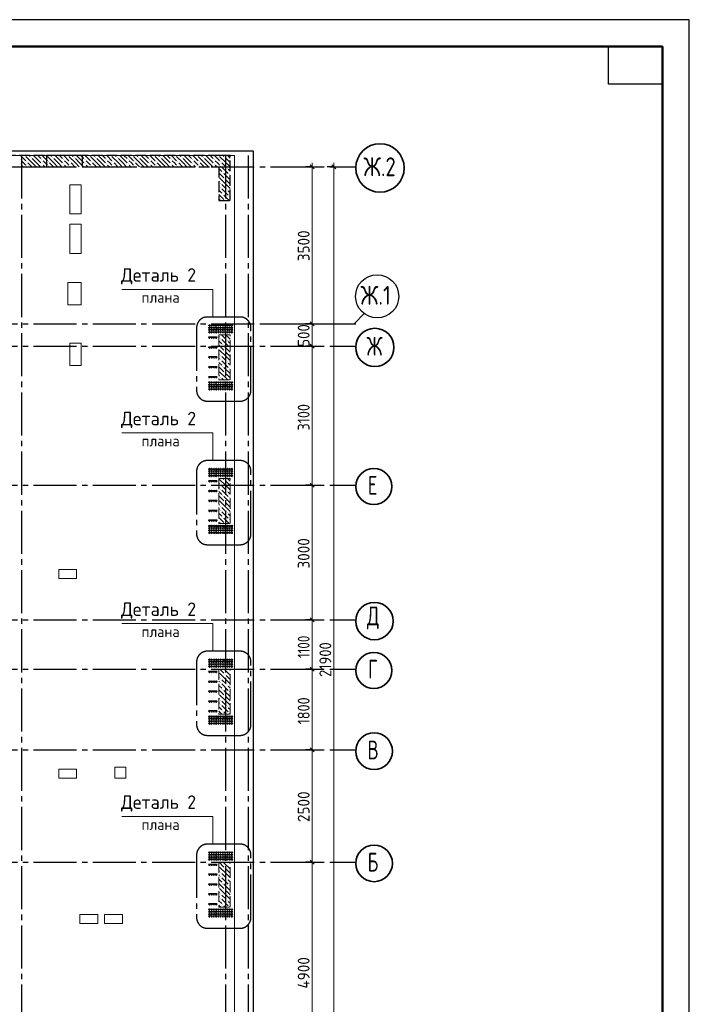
# Model space of a CAD drawing. Header units: millimetres. Extents: x 0 to 50400, y -143 to 35640.
# Tile 17 of 17: x 35476 to 50400, y 13693 to 35640. Entities that reach past the tile are written whole.
import ezdxf

# ---------------------------------------------------------------- set-up
doc = ezdxf.new("R2010")
doc.units = ezdxf.units.MM
doc.linetypes.add('______2', pattern=[324, 240, -84])
doc.linetypes.add('______5', pattern=[1320, 960, -120, 120, -120])
for name, color, linetype, lineweight in [('Standard', 7, 'Continuous', 25), ('ЖБ Перекрытие верхний уровень', 7, 'Continuous', 35), ('ЖБ Пилон', 7, 'Continuous', 35), ('ЖБ Стена верхний уровень', 7, 'Continuous', 35), ('Общий01', 7, 'Continuous', 13), ('Размерная линия_ общее', 7, 'Continuous', 13)]:
    doc.layers.add(name, color=color, linetype=linetype, lineweight=lineweight)
doc.layers.add('Вспомогательная арматура', color=7, linetype='Continuous', lineweight=18, true_color=0x656565)
doc.layers.add('Поперечная арматура', color=7, linetype='Continuous', lineweight=18, true_color=0x5a2814)
doc.layers.add('Оси', color=7, linetype='______5', true_color=0x656565)
doc.styles.add('ISOCPEUR', font='txt')

msp = doc.modelspace()

# ---------------------------------------------------------------- hatches: boundary and pattern name
at = {"layer": 'ЖБ Пилон', "linetype": 'Continuous', "lineweight": 18, "transparency": 33554687}
for points in [[(39948, 28537), (39956, 28545), (39963, 28537), (39956, 28530)], [(39996, 28393), (40004, 28401), (40011, 28393), (40004, 28385)], [(40092, 28489), (40100, 28497), (40107, 28489), (40100, 28481)], [(40140, 28345), (40148, 28353), (40155, 28345), (40148, 28337)], [(39915, 28298), (39915, 28297), (39915, 28297)], [(39948, 28153), (39956, 28161), (39963, 28153), (39956, 28145)], [(40044, 28249), (40052, 28257), (40059, 28249), (40052, 28241)], [(39948, 28057), (39956, 28065), (39963, 28057), (39956, 28050)], [(39996, 27913), (40004, 27921), (40011, 27913), (40004, 27905)], [(40092, 28009), (40100, 28017), (40107, 28009), (40100, 28001)], [(40140, 27865), (40148, 27873), (40155, 27865), (40148, 27857)], [(39915, 27818), (39915, 27817), (39915, 27817)], [(39948, 27673), (39956, 27681), (39963, 27673), (39956, 27665)], [(40044, 27769), (40052, 27777), (40059, 27769), (40052, 27761)], [(39948, 25273), (39956, 25281), (39963, 25273), (39956, 25265)], [(40044, 25369), (40052, 25377), (40059, 25369), (40052, 25361)], [(39948, 25177), (39956, 25185), (39963, 25177), (39956, 25170)], [(39996, 25033), (40004, 25041), (40011, 25033), (40004, 25025)], [(40092, 25129), (40100, 25137), (40107, 25129), (40100, 25121)], [(39915, 24938), (39915, 24937), (39915, 24937)], [(39948, 24793), (39956, 24801), (39963, 24793), (39956, 24785)], [(40044, 24889), (40052, 24897), (40059, 24889), (40052, 24881)], [(40140, 24985), (40148, 24993), (40155, 24985), (40148, 24977)], [(39948, 24697), (39956, 24705), (39963, 24697), (39956, 24690)], [(40092, 24649), (40100, 24657), (40107, 24649), (40100, 24641)], [(39915, 24458), (39915, 24457), (39915, 24457)], [(39996, 24553), (40004, 24561), (40011, 24553), (40004, 24545)], [(40047, 24412), (40052, 24417), (40056, 24412)], [(40140, 24505), (40148, 24513), (40155, 24505), (40148, 24497)], [(39915, 21098), (39915, 21097), (39915, 21097)], [(40140, 21145), (40148, 21153), (40155, 21145), (40148, 21137)], [(39948, 20953), (39956, 20961), (39963, 20953), (39956, 20945)], [(39948, 20857), (39956, 20865), (39963, 20857), (39956, 20849)], [(40044, 21049), (40052, 21057), (40059, 21049), (40052, 21041)], [(39996, 20713), (40004, 20721), (40011, 20713), (40004, 20705)], [(40092, 20809), (40100, 20817), (40107, 20809), (40100, 20801)], [(40140, 20665), (40148, 20673), (40155, 20665), (40148, 20657)], [(39915, 20618), (39915, 20617), (39915, 20617)], [(39948, 20473), (39956, 20481), (39963, 20473), (39956, 20465)], [(40044, 20569), (40052, 20577), (40059, 20569), (40052, 20561)], [(39948, 20377), (39956, 20385), (39963, 20377), (39956, 20369)], [(39996, 20233), (40004, 20241), (40011, 20233), (40004, 20225)], [(40092, 20329), (40100, 20337), (40107, 20329), (40100, 20321)], [(40140, 20185), (40148, 20193), (40155, 20185), (40148, 20177)], [(39915, 16778), (39915, 16777), (39915, 16777)], [(40044, 16729), (40052, 16737), (40059, 16729), (40052, 16721)], [(40140, 16825), (40148, 16833), (40155, 16825), (40148, 16817)], [(39948, 16633), (39956, 16641), (39963, 16633), (39956, 16625)], [(39948, 16537), (39956, 16545), (39963, 16537), (39956, 16529)], [(40092, 16489), (40100, 16497), (40107, 16489), (40100, 16481)], [(39915, 16298), (39915, 16297), (39915, 16297)], [(39996, 16393), (40004, 16401), (40011, 16393), (40004, 16385)], [(40044, 16249), (40052, 16257), (40059, 16249), (40052, 16241)], [(40140, 16345), (40148, 16353), (40155, 16345), (40148, 16337)], [(39948, 16153), (39956, 16161), (39963, 16153), (39956, 16145)], [(39948, 16057), (39956, 16065), (39963, 16057), (39956, 16049)], [(39996, 15913), (40004, 15921), (40011, 15913), (40004, 15905)], [(40092, 16009), (40100, 16017), (40107, 16009), (40100, 16001)], [(40140, 15865), (40148, 15873), (40155, 15865), (40152, 15862), (40143, 15862)]]:
    msp.add_hatch(color=7, dxfattribs=at).paths.add_polyline_path(points, flags=16)
at = {"layer": 'ЖБ Стена верхний уровень', "linetype": 'Continuous', "lineweight": 18, "transparency": 33554687}
for points in [[(35484, 32521), (35492, 32529), (35499, 32521), (35492, 32513)], [(35590, 32612), (35588, 32610), (35585, 32612)], [(35724, 32569), (35732, 32577), (35739, 32569), (35732, 32561)], [(35964, 32521), (35972, 32529), (35979, 32521), (35972, 32513)], [(36070, 32612), (36068, 32610), (36065, 32612)], [(36204, 32569), (36212, 32577), (36219, 32569), (36212, 32561)], [(36444, 32521), (36452, 32529), (36459, 32521), (36452, 32513)], [(36550, 32612), (36548, 32610), (36545, 32612)], [(36684, 32569), (36692, 32577), (36699, 32569), (36692, 32561)], [(36924, 32521), (36932, 32529), (36939, 32521), (36932, 32513)], [(37030, 32612), (37028, 32610), (37025, 32612)], [(37164, 32569), (37172, 32577), (37179, 32569), (37172, 32561)], [(37404, 32521), (37412, 32529), (37419, 32521), (37412, 32513)], [(37510, 32612), (37508, 32610), (37505, 32612)], [(37644, 32569), (37652, 32577), (37659, 32569), (37652, 32561)], [(37884, 32521), (37892, 32529), (37899, 32521), (37892, 32513)], [(37990, 32612), (37988, 32610), (37985, 32612)], [(38124, 32569), (38132, 32577), (38139, 32569), (38132, 32561)], [(38364, 32521), (38372, 32529), (38379, 32521), (38372, 32513)], [(38470, 32612), (38468, 32610), (38465, 32612)], [(38604, 32569), (38612, 32577), (38619, 32569), (38612, 32561)], [(38844, 32521), (38852, 32529), (38859, 32521), (38852, 32513)], [(38950, 32612), (38948, 32610), (38945, 32612)], [(39084, 32569), (39092, 32577), (39099, 32569), (39092, 32561)], [(39324, 32521), (39332, 32529), (39339, 32521), (39332, 32513)], [(39430, 32612), (39428, 32610), (39425, 32612)], [(39564, 32569), (39572, 32577), (39579, 32569), (39572, 32561)], [(39804, 32521), (39812, 32529), (39819, 32521), (39812, 32513)], [(39910, 32612), (39908, 32610), (39905, 32612)], [(40044, 32569), (40052, 32577), (40059, 32569), (40052, 32561)], [(35484, 32425), (35492, 32433), (35499, 32425), (35492, 32417)], [(35628, 32473), (35636, 32481), (35643, 32473), (35636, 32466)], [(35628, 32377), (35636, 32385), (35643, 32377), (35636, 32370)], [(35964, 32425), (35972, 32433), (35979, 32425), (35972, 32417)], [(36108, 32473), (36116, 32481), (36123, 32473), (36116, 32466)], [(36108, 32377), (36116, 32385), (36123, 32377), (36116, 32370)], [(36444, 32425), (36452, 32433), (36459, 32425), (36452, 32417)], [(36588, 32473), (36596, 32481), (36603, 32473), (36596, 32466)], [(36588, 32377), (36596, 32385), (36603, 32377), (36596, 32370)], [(36924, 32425), (36932, 32433), (36939, 32425), (36932, 32417)], [(37068, 32473), (37076, 32481), (37083, 32473), (37076, 32466)], [(37068, 32377), (37076, 32385), (37083, 32377), (37076, 32370)], [(37404, 32425), (37412, 32433), (37419, 32425), (37412, 32417)], [(37548, 32473), (37556, 32481), (37563, 32473), (37556, 32466)], [(37548, 32377), (37556, 32385), (37563, 32377), (37556, 32370)], [(37884, 32425), (37892, 32433), (37899, 32425), (37892, 32417)], [(38028, 32473), (38036, 32481), (38043, 32473), (38036, 32466)], [(38028, 32377), (38036, 32385), (38043, 32377), (38036, 32370)], [(38364, 32425), (38372, 32433), (38379, 32425), (38372, 32417)], [(38508, 32473), (38516, 32481), (38523, 32473), (38516, 32466)], [(38508, 32377), (38516, 32385), (38523, 32377), (38516, 32370)], [(38844, 32425), (38852, 32433), (38859, 32425), (38852, 32417)], [(38988, 32473), (38996, 32481), (39003, 32473), (38996, 32466)], [(38988, 32377), (38996, 32385), (39003, 32377), (38996, 32370)], [(39324, 32425), (39332, 32433), (39339, 32425), (39332, 32417)], [(39468, 32473), (39476, 32481), (39483, 32473), (39476, 32466)], [(39468, 32377), (39476, 32385), (39483, 32377), (39476, 32370)], [(39804, 32425), (39812, 32433), (39819, 32425), (39812, 32417)], [(39948, 32473), (39956, 32481), (39963, 32473), (39956, 32466)], [(39948, 32377), (39956, 32385), (39963, 32377), (39956, 32370)], [(40092, 32329), (40100, 32337), (40107, 32329), (40100, 32321)], [(39915, 32138), (39915, 32137), (39915, 32137)], [(39996, 32233), (40004, 32241), (40011, 32233), (40004, 32226)], [(40044, 32089), (40052, 32097), (40059, 32089), (40052, 32081)], [(40140, 32185), (40148, 32193), (40155, 32185), (40148, 32177)], [(39948, 31993), (39956, 32001), (39963, 31993), (39956, 31986)], [(39948, 31897), (39956, 31905), (39963, 31897), (39956, 31890)], [(40092, 31849), (40100, 31857), (40107, 31849), (40100, 31841)], [(39915, 31658), (39915, 31657), (39915, 31657)], [(39996, 31753), (40004, 31761), (40011, 31753), (40004, 31746)], [(40047, 31612), (40052, 31617), (40056, 31612)], [(40140, 31705), (40148, 31713), (40155, 31705), (40148, 31697)]]:
    msp.add_hatch(color=7, dxfattribs=at).paths.add_polyline_path(points, flags=16)

# ---------------------------------------------------------------- linework, layer by layer
at = {"layer": 'Standard', "color": 7, "linetype": 'Continuous', "lineweight": 35, "transparency": 33554687}
for p, q in [((49800, 33120), (49800, 24600)), ((49800, 32640), (49800, 24120))]:
    msp.add_line(p, q, dxfattribs=at)
at = {"layer": 'Standard', "color": 7, "linetype": 'Continuous', "lineweight": 50, "transparency": 33554687}
msp.add_line((49800, 32520), (49800, 27840), dxfattribs=at)
at = {"layer": 'Standard', "color": 7, "linetype": '______5', "lineweight": -3, "transparency": 33554687}
for p, q in [((40390, 29013), (39658, 29013)), ((39418, 28773), (39418, 27378)), ((40630, 27378), (40630, 28773)), ((39658, 27138), (40390, 27138)), ((40390, 25813), (39658, 25813)), ((39418, 25573), (39418, 24178)), ((40630, 24178), (40630, 25573)), ((39658, 23938), (40390, 23938)), ((40390, 21563), (39658, 21563)), ((39418, 21323), (39418, 19928)), ((40630, 19928), (40630, 21323)), ((39658, 19688), (40390, 19688)), ((40390, 17263), (39658, 17263)), ((39418, 17023), (39418, 15628)), ((40630, 15628), (40630, 17023)), ((39658, 15388), (40390, 15388))]:
    msp.add_line(p, q, dxfattribs=at)
at = {"layer": 'Standard', "color": 7, "linetype": 'Continuous', "lineweight": 25, "transparency": 33554687}
for points in [[(0, 0), (50400, 0), (50400, 35640), (0, 35640), (0, 0)], [(49800, 35040), (49800, 34200), (48600, 34200), (48600, 35040), (49800, 35040)]]:
    msp.add_lwpolyline(points, close=True, dxfattribs=at)
at = {"layer": 'Standard', "color": 7, "linetype": 'Continuous', "lineweight": 50, "transparency": 33554687}
msp.add_lwpolyline([(2400, 35040), (49800, 35040), (49800, 600), (2400, 600), (2400, 35040)], close=True, dxfattribs=at)
at = {"layer": 'Standard', "color": 254, "linetype": 'Continuous', "lineweight": -3, "true_color": 0xc4c4ff, "transparency": 33554687}
msp.add_lwpolyline([(7965, 10212), (40690, 10212), (40690, 32712), (7965, 32712), (7965, 10212)], dxfattribs=at)
at = {"layer": 'Standard', "color": 7, "linetype": '______5', "lineweight": -3, "transparency": 33554687}
for centre, start, end in [((39658, 28773), 90, 180), ((40390, 28773), 0, 90), ((39658, 27378), 180, 270), ((40390, 27378), 270, 0), ((39658, 25573), 90, 180), ((40390, 25573), 0, 90), ((39658, 24178), 180, 270), ((40390, 24178), 270, 0), ((39658, 21323), 90, 180), ((40390, 21323), 0, 90), ((39658, 19928), 180, 270), ((40390, 19928), 270, 0), ((39658, 17023), 90, 180), ((40390, 17023), 0, 90), ((39658, 15628), 180, 270), ((40390, 15628), 270, 0)]:
    msp.add_arc(centre, 240, start, end, dxfattribs=at)
at = {"layer": 'Вспомогательная арматура', "color": 7, "linetype": 'Continuous', "lineweight": 25, "transparency": 33554687}
for p, q in [((39685, 28832), (40225, 28832)), ((39685, 28832), (40225, 28832)), ((39685, 28782), (40225, 28782)), ((39685, 28782), (40225, 28782)), ((39685, 28732), (40225, 28732)), ((39685, 28732), (40225, 28732)), ((39685, 28682), (40225, 28682)), ((39685, 28682), (40225, 28682)), ((39875, 28562), (39685, 28562)), ((39875, 28562), (39685, 28562)), ((39875, 28342), (39685, 28342)), ((39875, 28342), (39685, 28342)), ((39875, 28122), (39685, 28122)), ((39875, 28122), (39685, 28122)), ((39875, 27902), (39685, 27902)), ((39875, 27902), (39685, 27902)), ((39875, 27682), (39685, 27682)), ((39875, 27682), (39685, 27682)), ((39685, 27562), (40225, 27562)), ((39685, 27562), (40225, 27562)), ((39685, 27512), (40225, 27512)), ((39685, 27512), (40225, 27512)), ((39685, 27462), (40225, 27462)), ((39685, 27462), (40225, 27462)), ((39685, 27412), (40225, 27412)), ((39685, 27412), (40225, 27412)), ((39685, 25632), (40225, 25632)), ((39685, 25632), (40225, 25632)), ((39685, 25582), (40225, 25582)), ((39685, 25582), (40225, 25582)), ((39685, 25532), (40225, 25532)), ((39685, 25532), (40225, 25532)), ((39685, 25482), (40225, 25482)), ((39685, 25482), (40225, 25482)), ((39875, 25362), (39685, 25362)), ((39875, 25362), (39685, 25362)), ((39875, 25142), (39685, 25142)), ((39875, 25142), (39685, 25142)), ((39875, 24922), (39685, 24922)), ((39875, 24922), (39685, 24922)), ((39875, 24702), (39685, 24702)), ((39875, 24702), (39685, 24702)), ((39875, 24482), (39685, 24482)), ((39875, 24482), (39685, 24482)), ((39685, 24362), (40225, 24362)), ((39685, 24362), (40225, 24362)), ((39685, 24312), (40225, 24312)), ((39685, 24312), (40225, 24312)), ((39685, 24262), (40225, 24262)), ((39685, 24262), (40225, 24262)), ((39685, 24212), (40225, 24212)), ((39685, 24212), (40225, 24212)), ((39685, 21382), (40225, 21382)), ((39685, 21382), (40225, 21382)), ((39685, 21332), (40225, 21332)), ((39685, 21332), (40225, 21332)), ((39685, 21282), (40225, 21282)), ((39685, 21282), (40225, 21282)), ((39685, 21232), (40225, 21232)), ((39685, 21232), (40225, 21232)), ((39875, 21112), (39685, 21112)), ((39875, 21112), (39685, 21112)), ((39875, 20892), (39685, 20892)), ((39875, 20892), (39685, 20892)), ((39875, 20672), (39685, 20672)), ((39875, 20672), (39685, 20672)), ((39875, 20452), (39685, 20452)), ((39875, 20452), (39685, 20452)), ((39875, 20232), (39685, 20232)), ((39875, 20232), (39685, 20232)), ((39685, 20112), (40225, 20112)), ((39685, 20112), (40225, 20112)), ((39685, 20062), (40225, 20062)), ((39685, 20062), (40225, 20062)), ((39685, 20012), (40225, 20012)), ((39685, 20012), (40225, 20012)), ((39685, 19962), (40225, 19962)), ((39685, 19962), (40225, 19962)), ((39685, 17082), (40225, 17082)), ((39685, 17082), (40225, 17082)), ((39685, 17032), (40225, 17032)), ((39685, 17032), (40225, 17032)), ((39685, 16982), (40225, 16982)), ((39685, 16982), (40225, 16982)), ((39685, 16932), (40225, 16932)), ((39685, 16932), (40225, 16932)), ((39875, 16812), (39685, 16812)), ((39875, 16812), (39685, 16812)), ((39875, 16592), (39685, 16592)), ((39875, 16592), (39685, 16592)), ((39875, 16372), (39685, 16372)), ((39875, 16372), (39685, 16372)), ((39875, 16152), (39685, 16152)), ((39875, 16152), (39685, 16152)), ((39875, 15932), (39685, 15932)), ((39875, 15932), (39685, 15932)), ((39685, 15812), (40225, 15812)), ((39685, 15812), (40225, 15812)), ((39685, 15762), (40225, 15762)), ((39685, 15762), (40225, 15762)), ((39685, 15712), (40225, 15712)), ((39685, 15712), (40225, 15712)), ((39685, 15662), (40225, 15662)), ((39685, 15662), (40225, 15662))]:
    msp.add_line(p, q, dxfattribs=at)
at = {"layer": 'ЖБ Перекрытие верхний уровень', "color": 7, "linetype": 'Continuous', "lineweight": 18, "transparency": 33554687}
for p, q in [((40265, 32612), (26895, 32612)), ((40265, 10312), (40265, 32612)), ((36845, 31961), (36595, 31961)), ((36595, 31961), (36595, 31311)), ((36845, 31311), (36845, 31961)), ((36595, 31311), (36845, 31311)), ((36845, 31081), (36595, 31081)), ((36595, 31081), (36595, 30431)), ((36845, 30431), (36845, 31081)), ((36595, 30431), (36845, 30431)), ((36845, 29781), (36545, 29781)), ((36545, 29781), (36545, 29281)), ((36845, 29281), (36845, 29781)), ((36545, 29281), (36845, 29281)), ((36845, 28431), (36595, 28431)), ((36595, 28431), (36595, 27931)), ((36845, 27931), (36845, 28431)), ((36595, 27931), (36845, 27931)), ((36745, 23382), (36345, 23382)), ((36345, 23382), (36345, 23182)), ((36745, 23182), (36745, 23382)), ((36345, 23182), (36745, 23182)), ((36745, 18932), (36345, 18932)), ((36345, 18932), (36345, 18732)), ((36745, 18732), (36745, 18932)), ((37595, 18982), (37595, 18732)), ((37845, 18982), (37595, 18982)), ((37845, 18732), (37845, 18982)), ((36345, 18732), (36745, 18732)), ((37595, 18732), (37845, 18732)), ((37215, 15692), (36815, 15692)), ((36815, 15692), (36815, 15492)), ((37215, 15492), (37215, 15692)), ((37765, 15692), (37365, 15692)), ((37365, 15692), (37365, 15492)), ((37765, 15492), (37765, 15692)), ((36815, 15492), (37215, 15492)), ((37365, 15492), (37765, 15492))]:
    msp.add_line(p, q, dxfattribs=at)
at = {"layer": 'ЖБ Пилон', "color": 253, "linetype": '______2', "lineweight": 13, "true_color": 0xa0a0a0, "transparency": 33554687}
for p, q in [((40165, 28612), (39915, 28612)), ((39915, 28612), (39915, 27612)), ((40165, 27612), (40165, 28612)), ((39915, 27612), (40165, 27612)), ((40165, 25412), (39915, 25412)), ((39915, 25412), (39915, 24412)), ((40165, 24412), (40165, 25412)), ((39915, 24412), (40165, 24412)), ((40165, 21162), (39915, 21162)), ((39915, 21162), (39915, 20162)), ((40165, 20162), (40165, 21162)), ((39915, 20162), (40165, 20162)), ((40165, 16862), (39915, 16862)), ((39915, 16862), (39915, 15862)), ((40165, 15862), (40165, 16862)), ((39915, 15862), (40165, 15862))]:
    msp.add_line(p, q, dxfattribs=at)
at = {"layer": 'ЖБ Пилон', "color": 9, "linetype": 'Continuous', "lineweight": 18, "true_color": 0xc7c7c7, "transparency": 33554687}
for p, q in [((39932, 28561), (39915, 28578)), ((39980, 28609), (40076, 28513)), ((40076, 28609), (40072, 28612)), ((40076, 28609), (40165, 28520)), ((39915, 28482), (39980, 28417)), ((39915, 28386), (40028, 28273)), ((39980, 28513), (40124, 28369)), ((40165, 28232), (40028, 28369)), ((40165, 28424), (40124, 28465)), ((39915, 28194), (39932, 28177)), ((39932, 28081), (39915, 28098)), ((40076, 28129), (39932, 28273)), ((39980, 28129), (40076, 28033)), ((40076, 28225), (40165, 28136)), ((40076, 28129), (40165, 28040)), ((39915, 28002), (39980, 27937)), ((39915, 27906), (40028, 27793)), ((39980, 28033), (40124, 27889)), ((40165, 27752), (40028, 27889)), ((40165, 27944), (40124, 27985)), ((39915, 27714), (39932, 27697)), ((40076, 27649), (39932, 27793)), ((40076, 27745), (40165, 27656)), ((39920, 27612), (39915, 27618)), ((39980, 27649), (40016, 27612)), ((40076, 27649), (40113, 27612)), ((39915, 25314), (39932, 25297)), ((40076, 25249), (39932, 25393)), ((39980, 25249), (40076, 25153)), ((40008, 25412), (40028, 25393)), ((40076, 25345), (40165, 25256)), ((40076, 25249), (40165, 25160)), ((40165, 25352), (40104, 25412)), ((39932, 25201), (39915, 25218)), ((39915, 25122), (39980, 25057)), ((39915, 25026), (40028, 24913)), ((39980, 25153), (40124, 25009)), ((40165, 25064), (40124, 25105)), ((39915, 24834), (39932, 24817)), ((40076, 24769), (39932, 24913)), ((40165, 24872), (40028, 25009)), ((40076, 24865), (40165, 24776)), ((39932, 24721), (39915, 24738)), ((39915, 24642), (39980, 24577)), ((39980, 24769), (40076, 24673)), ((39980, 24673), (40124, 24529)), ((40076, 24769), (40165, 24680)), ((40165, 24584), (40124, 24625)), ((39915, 24546), (40028, 24433)), ((39952, 24412), (39932, 24433)), ((40144, 24412), (40028, 24529)), ((40076, 20929), (39932, 21073)), ((39938, 21162), (40028, 21073)), ((40165, 21032), (40034, 21162)), ((39915, 20994), (39932, 20977)), ((39932, 20881), (39915, 20898)), ((39980, 20929), (40076, 20833)), ((40076, 21025), (40165, 20936)), ((40076, 20929), (40165, 20840)), ((39915, 20802), (39980, 20737)), ((39915, 20706), (40028, 20593)), ((39980, 20833), (40124, 20689)), ((40165, 20552), (40028, 20689)), ((40165, 20744), (40124, 20785)), ((39915, 20514), (39932, 20497)), ((39932, 20401), (39915, 20418)), ((40076, 20449), (39932, 20593)), ((39980, 20449), (40076, 20353)), ((40076, 20545), (40165, 20456)), ((40076, 20449), (40165, 20360)), ((39915, 20322), (39980, 20257)), ((39915, 20226), (39979, 20162)), ((39980, 20353), (40124, 20209)), ((40074, 20162), (40028, 20209)), ((40165, 20264), (40124, 20305)), ((39919, 16862), (40028, 16753)), ((40076, 16609), (39932, 16753)), ((40165, 16712), (40028, 16849)), ((40076, 16705), (40165, 16616)), ((40110, 16862), (40124, 16849)), ((39915, 16674), (39932, 16657)), ((39932, 16561), (39915, 16578)), ((39915, 16482), (39980, 16417)), ((39980, 16609), (40076, 16513)), ((39980, 16513), (40124, 16369)), ((40076, 16609), (40165, 16520)), ((40165, 16424), (40124, 16465)), ((39915, 16386), (40028, 16273)), ((40076, 16129), (39932, 16273)), ((40165, 16232), (40028, 16369)), ((39915, 16194), (39932, 16177)), ((39932, 16081), (39915, 16098)), ((39980, 16129), (40076, 16033)), ((39980, 16033), (40124, 15889)), ((40076, 16225), (40165, 16136)), ((40076, 16129), (40165, 16040)), ((39915, 16002), (39980, 15937)), ((39915, 15906), (39959, 15862)), ((40054, 15862), (40028, 15889)), ((40165, 15944), (40124, 15985))]:
    msp.add_line(p, q, dxfattribs=at)
at = {"layer": 'ЖБ Стена верхний уровень', "color": 251, "linetype": '______2', "lineweight": -3, "true_color": 0x656565, "transparency": 33554687}
for p, q in [((39915, 32612), (29878, 32612)), ((36875, 32612), (36075, 32612)), ((36075, 32612), (36075, 32362)), ((36875, 32362), (36875, 32612)), ((40165, 32612), (39915, 32612)), ((40165, 31612), (40165, 32612)), ((27878, 32362), (36075, 32362)), ((36875, 32362), (39915, 32362)), ((39915, 32362), (39915, 31612)), ((39915, 31612), (40165, 31612))]:
    msp.add_line(p, q, dxfattribs=at)
at = {"layer": 'ЖБ Стена верхний уровень', "color": 9, "linetype": 'Continuous', "lineweight": 18, "true_color": 0xc7c7c7, "transparency": 33554687}
for p, q in [((35496, 32612), (35612, 32497)), ((35564, 32449), (35516, 32497)), ((35756, 32449), (35612, 32593)), ((35688, 32612), (35708, 32593)), ((35756, 32545), (35852, 32449)), ((35852, 32545), (35784, 32612)), ((35852, 32545), (35948, 32449)), ((35880, 32612), (35948, 32545)), ((35976, 32612), (36092, 32497)), ((36044, 32449), (35996, 32497)), ((36236, 32449), (36092, 32593)), ((36168, 32612), (36188, 32593)), ((36236, 32545), (36332, 32449)), ((36332, 32545), (36264, 32612)), ((36332, 32545), (36428, 32449)), ((36360, 32612), (36428, 32545)), ((36456, 32612), (36572, 32497)), ((36524, 32449), (36476, 32497)), ((36716, 32449), (36572, 32593)), ((36648, 32612), (36668, 32593)), ((36716, 32545), (36812, 32449)), ((36812, 32545), (36744, 32612)), ((36812, 32545), (36908, 32449)), ((36840, 32612), (36908, 32545)), ((36936, 32612), (37052, 32497)), ((37004, 32449), (36956, 32497)), ((37196, 32449), (37052, 32593)), ((37128, 32612), (37148, 32593)), ((37196, 32545), (37292, 32449)), ((37292, 32545), (37224, 32612)), ((37292, 32545), (37388, 32449)), ((37320, 32612), (37388, 32545)), ((37416, 32612), (37532, 32497)), ((37484, 32449), (37436, 32497)), ((37676, 32449), (37532, 32593)), ((37608, 32612), (37628, 32593)), ((37676, 32545), (37772, 32449)), ((37772, 32545), (37704, 32612)), ((37772, 32545), (37868, 32449)), ((37800, 32612), (37868, 32545)), ((37896, 32612), (38012, 32497)), ((37964, 32449), (37916, 32497)), ((38156, 32449), (38012, 32593)), ((38088, 32612), (38108, 32593)), ((38156, 32545), (38252, 32449)), ((38252, 32545), (38184, 32612)), ((38252, 32545), (38348, 32449)), ((38280, 32612), (38348, 32545)), ((38376, 32612), (38492, 32497)), ((38444, 32449), (38396, 32497)), ((38636, 32449), (38492, 32593)), ((38568, 32612), (38588, 32593)), ((38636, 32545), (38732, 32449)), ((38732, 32545), (38664, 32612)), ((38732, 32545), (38828, 32449)), ((38760, 32612), (38828, 32545)), ((38856, 32612), (38972, 32497)), ((38924, 32449), (38876, 32497)), ((39116, 32449), (38972, 32593)), ((39048, 32612), (39068, 32593)), ((39116, 32545), (39212, 32449)), ((39212, 32545), (39144, 32612)), ((39212, 32545), (39308, 32449)), ((39240, 32612), (39308, 32545)), ((39336, 32612), (39452, 32497)), ((39404, 32449), (39356, 32497)), ((39596, 32449), (39452, 32593)), ((39528, 32612), (39548, 32593)), ((39596, 32545), (39692, 32449)), ((39692, 32545), (39624, 32612)), ((39692, 32545), (39788, 32449)), ((39720, 32612), (39788, 32545)), ((39816, 32612), (39915, 32514)), ((39884, 32449), (39836, 32497)), ((39915, 32514), (39932, 32497)), ((40076, 32449), (39932, 32593)), ((40008, 32612), (40028, 32593)), ((40076, 32545), (40165, 32456)), ((40165, 32552), (40104, 32612)), ((35516, 32401), (35554, 32362)), ((35612, 32401), (35564, 32449)), ((35660, 32449), (35746, 32362)), ((35756, 32449), (35842, 32362)), ((35852, 32449), (35938, 32362)), ((35996, 32401), (36034, 32362)), ((36092, 32401), (36044, 32449)), ((36140, 32449), (36226, 32362)), ((36236, 32449), (36322, 32362)), ((36332, 32449), (36418, 32362)), ((36476, 32401), (36514, 32362)), ((36572, 32401), (36524, 32449)), ((36620, 32449), (36706, 32362)), ((36716, 32449), (36802, 32362)), ((36812, 32449), (36898, 32362)), ((36956, 32401), (36994, 32362)), ((37052, 32401), (37004, 32449)), ((37100, 32449), (37186, 32362)), ((37196, 32449), (37282, 32362)), ((37292, 32449), (37378, 32362)), ((37436, 32401), (37474, 32362)), ((37532, 32401), (37484, 32449)), ((37580, 32449), (37666, 32362)), ((37676, 32449), (37762, 32362)), ((37772, 32449), (37858, 32362)), ((37916, 32401), (37954, 32362)), ((38012, 32401), (37964, 32449)), ((38060, 32449), (38146, 32362)), ((38156, 32449), (38242, 32362)), ((38252, 32449), (38338, 32362)), ((38396, 32401), (38434, 32362)), ((38492, 32401), (38444, 32449)), ((38540, 32449), (38626, 32362)), ((38636, 32449), (38722, 32362)), ((38732, 32449), (38818, 32362)), ((38876, 32401), (38914, 32362)), ((38972, 32401), (38924, 32449)), ((39020, 32449), (39106, 32362)), ((39116, 32449), (39202, 32362)), ((39212, 32449), (39298, 32362)), ((39356, 32401), (39394, 32362)), ((39452, 32401), (39404, 32449)), ((39500, 32449), (39586, 32362)), ((39596, 32449), (39682, 32362)), ((39692, 32449), (39778, 32362)), ((39836, 32401), (39874, 32362)), ((39915, 32418), (39884, 32449)), ((39932, 32401), (39915, 32418)), ((39915, 32322), (39980, 32257)), ((39980, 32449), (40076, 32353)), ((39980, 32353), (40124, 32209)), ((40076, 32449), (40165, 32360)), ((40165, 32264), (40124, 32305)), ((39915, 32226), (40028, 32113)), ((40076, 31969), (39932, 32113)), ((40165, 32072), (40028, 32209)), ((40076, 32065), (40165, 31976)), ((39915, 32034), (39932, 32017)), ((39932, 31921), (39915, 31938)), ((39915, 31842), (39980, 31777)), ((39980, 31969), (40076, 31873)), ((39980, 31873), (40124, 31729)), ((40076, 31969), (40165, 31880)), ((40165, 31784), (40124, 31825)), ((39915, 31746), (40028, 31633)), ((39952, 31612), (39932, 31633)), ((40144, 31612), (40028, 31729))]:
    msp.add_line(p, q, dxfattribs=at)
at = {"layer": 'Общий01', "color": 7, "linetype": 'Continuous', "lineweight": 13, "transparency": 33554687}
for points in [[(37751, 29629), (39784, 29629), (39784, 29013)], [(37751, 26429), (39784, 26429), (39784, 25813)], [(37751, 22179), (39784, 22179), (39784, 21563)], [(37751, 17879), (39784, 17879), (39784, 17263)]]:
    msp.add_lwpolyline(points, dxfattribs=at)
at = {"layer": 'Оси', "color": 8, "linetype": '______5', "lineweight": -3, "transparency": 33554687}
for p, q in [((35515, 32612), (35515, 8317)), ((40065, 32612), (40065, 8317)), ((40565, 32612), (40565, 8317)), ((8065, 32362), (42965, 32362)), ((8065, 28862), (42965, 28862)), ((8065, 28362), (42965, 28362)), ((8065, 25262), (42965, 25262)), ((8065, 22262), (42965, 22262)), ((8065, 21162), (42965, 21162)), ((8065, 19362), (42965, 19362)), ((8065, 16862), (42965, 16862))]:
    msp.add_line(p, q, dxfattribs=at)
at = {"layer": 'Оси', "color": 7, "linetype": 'Continuous', "lineweight": 25, "transparency": 33554687}
msp.add_lwpolyline([(40928, 28862), (42928, 28862), (43163, 29097)], dxfattribs=at)
msp.add_lwpolyline([(40928, 28862), (42928, 28862), (43163, 29097)], dxfattribs=at)
at = {"layer": 'Оси', "color": 7, "linetype": 'Continuous', "lineweight": 35, "transparency": 33554687}
for centre, radius in [((43506, 32335), 540), ((43391, 28335), 426), ((43368, 25235), 402), ((43382, 22235), 417), ((43368, 21135), 402), ((43374, 19335), 409), ((43374, 16835), 409)]:
    msp.add_circle(centre, radius, dxfattribs=at)
at = {"layer": 'Оси', "color": 7, "linetype": 'Continuous', "lineweight": 25, "transparency": 33554687}
msp.add_circle((43443, 29473), 480, dxfattribs=at)
at = {"layer": 'Поперечная арматура', "color": 7, "linetype": 'Continuous', "lineweight": 50, "transparency": 33554687}
for centre in [(39705, 28822), (39705, 28772), (39755, 28822), (39755, 28772), (39805, 28822), (39805, 28772), (39855, 28822), (39855, 28772), (39905, 28822), (39905, 28772), (39955, 28822), (39955, 28772), (40005, 28822), (40005, 28772), (40055, 28822), (40055, 28772), (40105, 28822), (40105, 28772), (40155, 28822), (40155, 28772), (40205, 28822), (40205, 28772), (39705, 28722), (39705, 28672), (39705, 28552), (39755, 28722), (39755, 28672), (39755, 28552), (39805, 28722), (39805, 28672), (39805, 28552), (39855, 28722), (39855, 28672), (39855, 28552), (39905, 28722), (39905, 28672), (39955, 28722), (39955, 28672), (40005, 28722), (40005, 28672), (40055, 28722), (40055, 28672), (40105, 28722), (40105, 28672), (40155, 28722), (40155, 28672), (40205, 28722), (40205, 28672), (39705, 28332), (39755, 28332), (39805, 28332), (39855, 28332), (39705, 28112), (39755, 28112), (39805, 28112), (39855, 28112), (39705, 27892), (39755, 27892), (39805, 27892), (39855, 27892), (39705, 27672), (39755, 27672), (39805, 27672), (39855, 27672), (39705, 27552), (39705, 27502), (39705, 27452), (39755, 27552), (39755, 27502), (39755, 27452), (39805, 27552), (39805, 27502), (39805, 27452), (39855, 27552), (39855, 27502), (39855, 27452), (39905, 27552), (39905, 27502), (39905, 27452), (39955, 27552), (39955, 27502), (39955, 27452), (40005, 27552), (40005, 27502), (40005, 27452), (40055, 27552), (40055, 27502), (40055, 27452), (40105, 27552), (40105, 27502), (40105, 27452), (40155, 27552), (40155, 27502), (40155, 27452), (40205, 27552), (40205, 27502), (40205, 27452), (39705, 27402), (39755, 27402), (39805, 27402), (39855, 27402), (39905, 27402), (39955, 27402), (40005, 27402), (40055, 27402), (40105, 27402), (40155, 27402), (40205, 27402), (39705, 25622), (39705, 25572), (39705, 25522), (39705, 25472), (39755, 25622), (39755, 25572), (39755, 25522), (39755, 25472), (39805, 25622), (39805, 25572), (39805, 25522), (39805, 25472), (39855, 25622), (39855, 25572), (39855, 25522), (39855, 25472), (39905, 25622), (39905, 25572), (39905, 25522), (39905, 25472), (39955, 25622), (39955, 25572), (39955, 25522), (39955, 25472), (40005, 25622), (40005, 25572), (40005, 25522), (40005, 25472), (40055, 25622), (40055, 25572), (40055, 25522), (40055, 25472), (40105, 25622), (40105, 25572), (40105, 25522), (40105, 25472), (40155, 25622), (40155, 25572), (40155, 25522), (40155, 25472), (40205, 25622), (40205, 25572), (40205, 25522), (40205, 25472), (39705, 25352), (39755, 25352), (39805, 25352), (39855, 25352), (39705, 25132), (39755, 25132), (39805, 25132), (39855, 25132), (39705, 24912), (39755, 24912), (39805, 24912), (39855, 24912), (39705, 24692), (39755, 24692), (39805, 24692), (39855, 24692), (39705, 24472), (39755, 24472), (39805, 24472), (39855, 24472), (39705, 24352), (39705, 24302), (39705, 24252), (39705, 24202), (39755, 24352), (39755, 24302), (39755, 24252), (39755, 24202), (39805, 24352), (39805, 24302), (39805, 24252), (39805, 24202), (39855, 24352), (39855, 24302), (39855, 24252), (39855, 24202), (39905, 24352), (39905, 24302), (39905, 24252), (39905, 24202), (39955, 24352), (39955, 24302), (39955, 24252), (39955, 24202), (40005, 24352), (40005, 24302), (40005, 24252), (40005, 24202), (40055, 24352), (40055, 24302), (40055, 24252), (40055, 24202), (40105, 24352), (40105, 24302), (40105, 24252), (40105, 24202), (40155, 24352), (40155, 24302), (40155, 24252), (40155, 24202), (40205, 24352), (40205, 24302), (40205, 24252), (40205, 24202), (39705, 21372), (39705, 21322), (39755, 21372), (39755, 21322), (39805, 21372), (39805, 21322), (39855, 21372), (39855, 21322), (39905, 21372), (39905, 21322), (39955, 21372), (39955, 21322), (40005, 21372), (40005, 21322), (40055, 21372), (40055, 21322), (40105, 21372), (40105, 21322), (40155, 21372), (40155, 21322), (40205, 21372), (40205, 21322), (39705, 21272), (39705, 21222), (39705, 21102), (39755, 21272), (39755, 21222), (39755, 21102), (39805, 21272), (39805, 21222), (39805, 21102), (39855, 21272), (39855, 21222), (39855, 21102), (39905, 21272), (39905, 21222), (39955, 21272), (39955, 21222), (40005, 21272), (40005, 21222), (40055, 21272), (40055, 21222), (40105, 21272), (40105, 21222), (40155, 21272), (40155, 21222), (40205, 21272), (40205, 21222), (39705, 20882), (39755, 20882), (39805, 20882), (39855, 20882), (39705, 20662), (39755, 20662), (39805, 20662), (39855, 20662), (39705, 20442), (39755, 20442), (39805, 20442), (39855, 20442), (39705, 20222), (39755, 20222), (39805, 20222), (39855, 20222), (39705, 20102), (39705, 20052), (39705, 20002), (39755, 20102), (39755, 20052), (39755, 20002), (39805, 20102), (39805, 20052), (39805, 20002), (39855, 20102), (39855, 20052), (39855, 20002), (39905, 20102), (39905, 20052), (39905, 20002), (39955, 20102), (39955, 20052), (39955, 20002), (40005, 20102), (40005, 20052), (40005, 20002), (40055, 20102), (40055, 20052), (40055, 20002), (40105, 20102), (40105, 20052), (40105, 20002), (40155, 20102), (40155, 20052), (40155, 20002), (40205, 20102), (40205, 20052), (40205, 20002), (39705, 19952), (39755, 19952), (39805, 19952), (39855, 19952), (39905, 19952), (39955, 19952), (40005, 19952), (40055, 19952), (40105, 19952), (40155, 19952), (40205, 19952), (39705, 17072), (39705, 17022), (39705, 16972), (39705, 16922), (39755, 17072), (39755, 17022), (39755, 16972), (39755, 16922), (39805, 17072), (39805, 17022), (39805, 16972), (39805, 16922), (39855, 17072), (39855, 17022), (39855, 16972), (39855, 16922), (39905, 17072), (39905, 17022), (39905, 16972), (39905, 16922), (39955, 17072), (39955, 17022), (39955, 16972), (39955, 16922), (40005, 17072), (40005, 17022), (40005, 16972), (40005, 16922), (40055, 17072), (40055, 17022), (40055, 16972), (40055, 16922), (40105, 17072), (40105, 17022), (40105, 16972), (40105, 16922), (40155, 17072), (40155, 17022), (40155, 16972), (40155, 16922), (40205, 17072), (40205, 17022), (40205, 16972), (40205, 16922), (39705, 16802), (39755, 16802), (39805, 16802), (39855, 16802), (39705, 16582), (39755, 16582), (39805, 16582), (39855, 16582), (39705, 16362), (39755, 16362), (39805, 16362), (39855, 16362), (39705, 16142), (39755, 16142), (39805, 16142), (39855, 16142), (39705, 15922), (39705, 15802), (39755, 15922), (39755, 15802), (39805, 15922), (39805, 15802), (39855, 15922), (39855, 15802), (39905, 15802), (39955, 15802), (40005, 15802), (40055, 15802), (40105, 15802), (40155, 15802), (40205, 15802), (39705, 15752), (39705, 15702), (39705, 15652), (39755, 15752), (39755, 15702), (39755, 15652), (39805, 15752), (39805, 15702), (39805, 15652), (39855, 15752), (39855, 15702), (39855, 15652), (39905, 15752), (39905, 15702), (39905, 15652), (39955, 15752), (39955, 15702), (39955, 15652), (40005, 15752), (40005, 15702), (40005, 15652), (40055, 15752), (40055, 15702), (40055, 15652), (40105, 15752), (40105, 15702), (40105, 15652), (40155, 15752), (40155, 15702), (40155, 15652), (40205, 15752), (40205, 15702), (40205, 15652)]:
    msp.add_circle(centre, 5, dxfattribs=at)
at = {"layer": 'Размерная линия_ общее', "color": 7, "linetype": 'Continuous', "lineweight": -3, "transparency": 33554687}
for p, q in [((41997, 32362), (41847, 32362)), ((41997, 32362), (42147, 32362)), ((42480, 32362), (42330, 32362)), ((42480, 32362), (42630, 32362)), ((42480, 32362), (42648, 32362)), ((41997, 28862), (41847, 28862)), ((41997, 28862), (42147, 28862)), ((41997, 28362), (41847, 28362)), ((41997, 28362), (42147, 28362)), ((41997, 25262), (41847, 25262)), ((41997, 25262), (42147, 25262)), ((41997, 22262), (41847, 22262)), ((41997, 22262), (42147, 22262)), ((41997, 21162), (41847, 21162)), ((41997, 21162), (42147, 21162)), ((41997, 19362), (41847, 19362)), ((41997, 19362), (42147, 19362)), ((41997, 16862), (41847, 16862)), ((41997, 16862), (42147, 16862))]:
    msp.add_line(p, q, dxfattribs=at)
at = {"layer": 'Размерная линия_ общее', "color": 7, "linetype": 'Continuous', "lineweight": 25, "transparency": 33554687}
for p, q in [((42042, 32317), (41952, 32407)), ((42525, 32317), (42435, 32407)), ((42042, 28817), (41952, 28907)), ((42042, 28317), (41952, 28407)), ((42042, 25217), (41952, 25307)), ((42042, 22217), (41952, 22307)), ((42042, 21117), (41952, 21207)), ((42042, 19317), (41952, 19407)), ((42042, 16817), (41952, 16907))]:
    msp.add_line(p, q, dxfattribs=at)
at = {"layer": 'Размерная линия_ общее', "color": 7, "linetype": 'Continuous', "lineweight": 13, "transparency": 33554687}
for p, q in [((41997, 32362), (41997, 32452)), ((41997, 28862), (41997, 32362)), ((42480, 32362), (42480, 32452)), ((41997, 28362), (41997, 28862)), ((41997, 25262), (41997, 28362)), ((41997, 22262), (41997, 25262)), ((41997, 21162), (41997, 22262)), ((41997, 19362), (41997, 21162)), ((41997, 16862), (41997, 19362)), ((41997, 11962), (41997, 16862))]:
    msp.add_line(p, q, dxfattribs=at)
msp.add_lwpolyline([(42480, 10462), (42480, 20945), (42480, 20945), (42480, 32362)], dxfattribs=at)

# ---------------------------------------------------------------- texts
at = {"layer": 'Общий01', "color": 7, "linetype": 'Continuous', "lineweight": 25, "transparency": 33554687, "attachment_point": 7, "style": 'ISOCPEUR'}
for s, insert, char_height, width in [('\\W0.97;Деталь 2', (37736, 29738), 300, 1944.27), ('\\W0.95;плана', (38191, 29330), 240, 1001.19), ('\\W0.97;Деталь 2', (37736, 26538), 300, 1944.27), ('\\W0.95;плана', (38191, 26130), 240, 1001.19), ('\\W0.97;Деталь 2', (37736, 22288), 300, 1944.27), ('\\W0.95;плана', (38191, 21880), 240, 1001.19), ('\\W0.97;Деталь 2', (37736, 17988), 300, 1944.27), ('\\W0.95;плана', (38191, 17580), 240, 1001.19)]:
    msp.add_mtext(s, dxfattribs=dict(at, insert=insert, char_height=char_height, width=width))
at = {"layer": 'Оси', "color": 7, "linetype": 'Continuous', "lineweight": 35, "transparency": 33554687, "char_height": 420, "attachment_point": 7, "style": 'ISOCPEUR'}
for s, insert, width in [('\\W0.80;Ж.2', (43138, 32152), 901.63), ('\\W0.82;Ж.1', (43072, 29288), 927.63), ('\\W0.73;Ж', (43207, 28152), 520.64), ('\\W0.68;Е', (43239, 25052), 399.85), ('\\W0.72;Д', (43217, 22052), 480.99), ('\\W0.68;Г', (43239, 20952), 399.85), ('\\W0.70;В', (43228, 19152), 440.79), ('\\W0.70;Б', (43228, 16652), 440.79)]:
    msp.add_mtext(s, dxfattribs=dict(at, insert=insert, width=width))
at = {"layer": 'Размерная линия_ общее', "color": 7, "linetype": 'Continuous', "lineweight": 25, "transparency": 33554687, "char_height": 264, "attachment_point": 7, "rotation": 90, "style": 'ISOCPEUR'}
for s, insert, width in [('\\W0.93;3500', (41937, 30256), 861.72), ('\\W0.91;500', (41937, 28349), 674.38), ('\\W0.87;3100', (41937, 26482), 800.28), ('\\W0.93;3000', (41937, 23406), 861.71), ('\\W0.80;1100', (41937, 21409), 738.86), ('\\W0.89;21900', (42420, 20990), 988.26), ('\\W0.87;1800', (41937, 19932), 800.28), ('\\W0.93;2500', (41937, 17756), 861.71), ('\\W0.93;4900', (41937, 14043), 888.46)]:
    msp.add_mtext(s, dxfattribs=dict(at, insert=insert, width=width))

doc.saveas('drawing.dxf')
